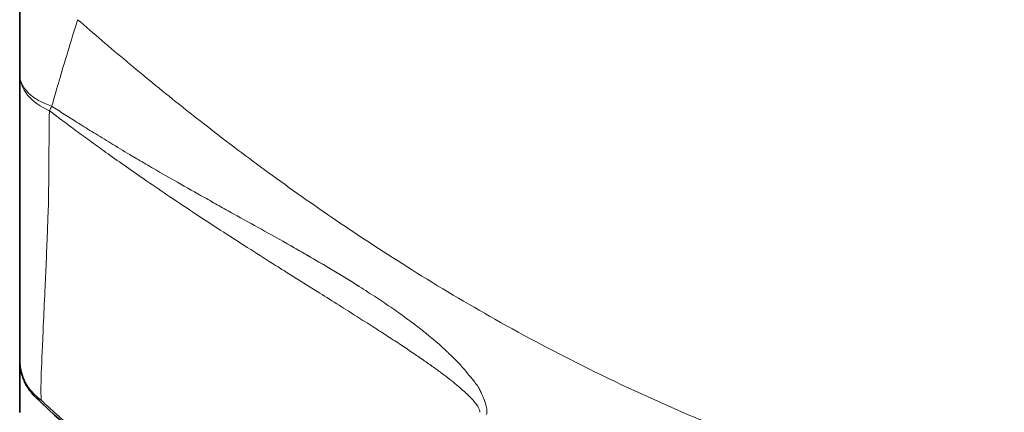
# Model space of a CAD drawing. Header units: millimetres. Extents: x 5 to 415, y 5 to 292.
# Tile 94 of 199: x 227.33 to 235.08, y 143.83 to 146.92. Entities that reach past the tile are written whole.
import ezdxf

# ---------------------------------------------------------------- set-up
doc = ezdxf.new("R2010")
doc.units = ezdxf.units.MM
doc.layers.add('Sichtbar (ISO)', color=7, linetype='Continuous', lineweight=35)
doc.layers.add('Sichtbar schmal (ISO)', color=7, linetype='Continuous', lineweight=18)

msp = doc.modelspace()

# ---------------------------------------------------------------- linework, layer by layer
at = {"layer": 'Sichtbar (ISO)'}
for p, q in [((227.3262908, 159.34532813), (227.3262908, 146.91617133)), ((227.3262908, 146.48789157), (227.3262908, 146.91617133)), ((227.3262908, 146.48788287), (227.3262908, 144.24204302)), ((228.8205808, 146.06236521), (228.8205808, 146.06207609)), ((227.3262908, 143.82316708), (227.3262908, 144.24204302))]:
    msp.add_line(p, q, dxfattribs=at)
msp.add_open_spline([(227.45183046, 143.94374746), (227.41755155, 143.97721762), (227.38867226, 144.01711874), (227.3472191, 144.10275466), (227.33389338, 144.14931538), (227.32712357, 144.21142769), (227.3262938, 144.22672271), (227.3262908, 144.24202114)], degree=3, knots=[0, 0, 0, 0, 0.015215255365, 0.015215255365, 0.030027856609, 0.030027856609, 0.034811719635, 0.034811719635, 0.034811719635, 0.034811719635], dxfattribs=at)
msp.add_open_spline([(228.29160495, 143.24565259), (227.99977997, 143.46304474), (227.71239002, 143.68938579), (227.45180859, 143.9437761)], degree=3, dxfattribs=at)
at = {"layer": 'Sichtbar schmal (ISO)'}
for p, q in [((228.54672689, 146.2783611), (228.54672689, 146.2779701)), ((227.49963324, 144.22272767), (227.49960141, 144.22264763))]:
    msp.add_line(p, q, dxfattribs=at)
for centre, major_axis, ratio, start_param, end_param in [((227.8262908, 146.48790743), (-0.5, -0.00001975), 0.5821658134, 6.283142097, 7.3375786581), ((227.8262908, 146.48787463), (0.2992083, 0.40059255), 0.1299209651, 2.3476287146, 2.4668896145)]:
    msp.add_ellipse(centre, major_axis=major_axis, ratio=ratio, start_param=start_param, end_param=end_param, dxfattribs=at)
for points, knots in [([(227.78271448, 146.91617179), (227.75600813, 146.83098044), (227.73016069, 146.74694928), (227.70552634, 146.66589402), (227.680892, 146.58483876), (227.65749135, 146.50677321), (227.63634199, 146.43419809), (227.62074925, 146.38069078), (227.60635945, 146.33014821), (227.59312992, 146.28334749), (227.58841545, 146.26666963), (227.58384774, 146.25046646), (227.57942312, 146.23477173)], [0, 0, 0, 0, 0.33333333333, 0.33333333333, 0.33333333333, 0.66666666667, 0.66666666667, 0.66666666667, 0.91242262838, 0.91242262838, 0.91242262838, 0.99999999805, 0.99999999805, 0.99999999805, 0.99999999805]), ([(227.78271448, 146.91617179), (227.84605657, 146.86124968), (227.90937429, 146.80679808), (227.97268242, 146.75284935), (228.10405324, 146.64090024), (228.23538431, 146.53111773), (228.3667047, 146.42371377), (228.51156754, 146.30523376), (228.65641692, 146.1896484), (228.80117262, 146.07714238), (228.96167731, 145.95239605), (229.12206715, 145.83143661), (229.28217849, 145.71447591), (229.4605418, 145.58418221), (229.63855525, 145.45884827), (229.81566978, 145.33840307), (230.01542513, 145.20256117), (230.21403809, 145.07293941), (230.41080577, 144.94944325), (230.63089537, 144.81130969), (230.84918274, 144.68148823), (231.06734203, 144.55866484), (231.31336653, 144.42015337), (231.55921714, 144.29052639), (231.80729538, 144.1679458), (232.08229024, 144.03206515), (232.36001622, 143.90482632), (232.64408709, 143.78425125), (232.76325021, 143.73367197), (232.88353582, 143.68427455), (233.00522311, 143.63593932), (233.19931437, 143.5588446), (233.39680622, 143.48419378), (233.59743263, 143.41232711), (233.95036557, 143.2859025), (234.31301618, 143.16811624), (234.68357646, 143.06017265), (235.08513226, 142.94320011), (235.49597608, 142.83778854), (235.91344492, 142.74527626)], [0, 0, 0, 0, 0.02394851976, 0.02394851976, 0.02394851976, 0.0736441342, 0.0736441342, 0.0736441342, 0.12846461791, 0.12846461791, 0.12846461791, 0.18924940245, 0.18924940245, 0.18924940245, 0.25696337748, 0.25696337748, 0.25696337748, 0.33333333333, 0.33333333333, 0.33333333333, 0.41875505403, 0.41875505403, 0.41875505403, 0.51508758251, 0.51508758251, 0.51508758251, 0.62187223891, 0.62187223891, 0.62187223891, 0.66666666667, 0.66666666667, 0.66666666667, 0.73811379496, 0.73811379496, 0.73811379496, 0.86380036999, 0.86380036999, 0.86380036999, 0.99999999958, 0.99999999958, 0.99999999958, 0.99999999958]), ([(227.56013056, 146.19933766), (227.49187797, 146.22859394), (227.43000505, 146.27197004), (227.38860891, 146.32306774), (227.34721516, 146.3741625), (227.32628887, 146.43297446), (227.3262908, 146.48789888)], [0.00000024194, 0.00000024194, 0.00000024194, 0.00000024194, 0.5, 0.5, 0.5, 0.99997094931, 0.99997094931, 0.99997094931, 0.99997094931]), ([(229.42058079, 145.15894734), (229.35956606, 145.19342995), (229.29583873, 145.2291844), (229.22909532, 145.26647184), (229.15923835, 145.30549873), (229.08607646, 145.34620386), (229.00929264, 145.38892863), (228.9721756, 145.40958163), (228.93421281, 145.43070755), (228.89537134, 145.45234927), (228.85821468, 145.47305225), (228.82025218, 145.4942214), (228.78161608, 145.51583018), (228.71239562, 145.55454447), (228.64101355, 145.59467104), (228.56821781, 145.6360387), (228.50602506, 145.67138099), (228.44280066, 145.70762928), (228.3790028, 145.74465716), (228.33933539, 145.76767988), (228.2994461, 145.79100375), (228.25944166, 145.81459437), (228.2433968, 145.82405602), (228.22733332, 145.83356092), (228.21124954, 145.84311028), (228.16128949, 145.87277286), (228.11113333, 145.90286408), (228.06073085, 145.93341957), (228.01569309, 145.9607228), (227.97045882, 145.98839669), (227.92499558, 146.01646751), (227.88432575, 146.04157868), (227.84347261, 146.06700761), (227.80241245, 146.09277563), (227.76563273, 146.11585739), (227.72868693, 146.13921125), (227.69155887, 146.16285227), (227.65822345, 146.18407835), (227.62474099, 146.20553603), (227.591098, 146.22723585), (227.58720852, 146.22974458), (227.5833169, 146.23225653), (227.57942313, 146.23477174)], [0, 0, 0, 0, 0.130585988, 0.130585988, 0.130585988, 0.2672637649, 0.2672637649, 0.2672637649, 0.3333333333, 0.3333333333, 0.3333333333, 0.3965370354, 0.3965370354, 0.3965370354, 0.5097728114, 0.5097728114, 0.5097728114, 0.6065153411, 0.6065153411, 0.6065153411, 0.6666666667, 0.6666666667, 0.6666666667, 0.6907919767, 0.6907919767, 0.6907919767, 0.765730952, 0.765730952, 0.765730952, 0.8326935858, 0.8326935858, 0.8326935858, 0.8925960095, 0.8925960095, 0.8925960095, 0.9462537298, 0.9462537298, 0.9462537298, 0.9944302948, 0.9944302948, 0.9944302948, 1, 1, 1, 1]), ([(227.49520941, 143.92209792), (227.49350557, 143.96500119), (227.49344898, 144.00845357), (227.49419735, 144.05354484), (227.49592508, 144.15764508), (227.50196854, 144.27030729), (227.50776352, 144.39855418), (227.50936422, 144.43397866), (227.51093655, 144.47060924), (227.51243079, 144.50881284), (227.51576795, 144.59413495), (227.52045314, 144.68627059), (227.52509349, 144.78526078), (227.53173025, 144.92683955), (227.53832519, 145.08316238), (227.54434815, 145.24109658), (227.54578283, 145.27871678), (227.54718879, 145.3163671), (227.54854982, 145.35371575), (227.55398987, 145.5029996), (227.55538563, 145.64960064), (227.5562857, 145.78922805), (227.55721715, 145.93372258), (227.55753792, 146.07078057), (227.56013066, 146.19933761)], [0, 0, 0, 0, 0.0844661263, 0.0844661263, 0.0844661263, 0.279469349, 0.279469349, 0.279469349, 0.3333333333, 0.3333333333, 0.3333333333, 0.4536306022, 0.4536306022, 0.4536306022, 0.6256833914, 0.6256833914, 0.6256833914, 0.6666666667, 0.6666666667, 0.6666666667, 0.8304782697, 0.8304782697, 0.8304782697, 1, 1, 1, 1]), ([(227.56013066, 146.19933761), (227.56385963, 146.19652102), (227.56759089, 146.19370861), (227.57132295, 146.1908968), (227.60336222, 146.16675773), (227.6354603, 146.14266226), (227.66763773, 146.11866261), (227.70298615, 146.09229788), (227.73843027, 146.06604875), (227.77396323, 146.03990328), (227.81306347, 146.01113298), (227.85227131, 145.98248825), (227.89158612, 145.95397536), (227.93488444, 145.92257345), (227.97831253, 145.89133146), (228.02186617, 145.8602486), (228.0698779, 145.82598414), (228.11804224, 145.79191309), (228.16635164, 145.75803599), (228.21984266, 145.72052527), (228.27351157, 145.68325238), (228.32734424, 145.6462118), (228.38767087, 145.60470293), (228.44820322, 145.56348588), (228.50891917, 145.52254737), (228.57700959, 145.47663653), (228.64533103, 145.43107613), (228.71384486, 145.38584066), (228.78667685, 145.33775419), (228.85972628, 145.29003496), (228.93293904, 145.24263686), (229.00353463, 145.19693312), (229.07428201, 145.15152787), (229.14512674, 145.10636938), (229.21032185, 145.06481214), (229.27559931, 145.02346377), (229.34090796, 144.98227131), (229.36746204, 144.96552271), (229.39402122, 144.94879983), (229.42058208, 144.93209937)], [0, 0, 0, 0, 0.00623413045, 0.00623413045, 0.00623413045, 0.05975334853, 0.05975334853, 0.05975334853, 0.11854671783, 0.11854671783, 0.11854671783, 0.18324255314, 0.18324255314, 0.18324255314, 0.25449359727, 0.25449359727, 0.25449359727, 0.33303778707, 0.33303778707, 0.33303778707, 0.42000654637, 0.42000654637, 0.42000654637, 0.51746656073, 0.51746656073, 0.51746656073, 0.62676393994, 0.62676393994, 0.62676393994, 0.74294989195, 0.74294989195, 0.74294989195, 0.85498249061, 0.85498249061, 0.85498249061, 0.95808085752, 0.95808085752, 0.95808085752, 0.99999999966, 0.99999999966, 0.99999999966, 0.99999999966]), ([(229.42058079, 145.15894734), (229.42411318, 145.15692667), (229.42763636, 145.15491103), (229.43115036, 145.15290037), (229.49614318, 145.11571232), (229.5579949, 145.08022164), (229.61693722, 145.04607765), (229.67670316, 145.01145656), (229.73347805, 144.97822001), (229.7875158, 144.946026), (229.80479386, 144.93573226), (229.82179221, 144.92554543), (229.8385195, 144.91545492), (229.87472581, 144.89361395), (229.90966345, 144.8722268), (229.94301743, 144.85154443), (229.9942431, 144.81978006), (230.04173206, 144.78967412), (230.0843577, 144.762169), (230.10859151, 144.74653161), (230.13125379, 144.73173607), (230.15214094, 144.717963), (230.17424438, 144.70338791), (230.1943565, 144.68994707), (230.21284936, 144.67743825), (230.26258348, 144.6437974), (230.30060669, 144.61690848), (230.3341688, 144.59273371), (230.37309187, 144.56469745), (230.40601916, 144.54033184), (230.43470201, 144.51856016), (230.43994777, 144.51457837), (230.44505155, 144.5106833), (230.45002403, 144.50686815), (230.48218509, 144.48219249), (230.50885691, 144.46086977), (230.5302491, 144.44361267), (230.5516413, 144.42635556), (230.56775161, 144.41316128), (230.58238333, 144.40116975), (230.59288638, 144.3925619), (230.60261978, 144.3845626), (230.61491197, 144.37381135), (230.61974393, 144.36958513), (230.62497074, 144.36493283), (230.63079142, 144.35964533), (230.64687657, 144.34503359), (230.66752181, 144.32560261), (230.68970904, 144.30454743), (230.69597542, 144.29860078), (230.70236512, 144.29252494), (230.70881144, 144.28639226), (230.72428323, 144.27167325), (230.74002851, 144.25658002), (230.75707522, 144.23930367), (230.77227878, 144.2238953), (230.78852297, 144.20675276), (230.80642606, 144.18650178), (230.80949002, 144.183036), (230.81260893, 144.17948622), (230.81576682, 144.17586986), (230.8322292, 144.15701738), (230.84973808, 144.13633292), (230.86610762, 144.11634549), (230.88203465, 144.09689838), (230.89687393, 144.07809442), (230.90885931, 144.06253585), (230.91148063, 144.05913303), (230.91396665, 144.05588724), (230.91630092, 144.05282744), (230.92955731, 144.03545076), (230.93749494, 144.0235835), (230.94372829, 144.01288494), (230.94975856, 144.00253496), (230.95420732, 143.9932568), (230.95983307, 143.98061753), (230.96211301, 143.97549524), (230.96463583, 143.96986587), (230.96728264, 143.96388499), (230.97322571, 143.95045566), (230.97977225, 143.93522696), (230.98561573, 143.91994685), (230.9902292, 143.90788311), (230.99437956, 143.89578387), (230.99764034, 143.8846262), (231.00210681, 143.86934292), (231.00462168, 143.8557748), (231.00544536, 143.84348109), (231.00632388, 143.83036884), (231.00532988, 143.81882672), (231.00244939, 143.80870239)], [0, 0, 0, 0, 0.0017385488, 0.0017385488, 0.0017385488, 0.0338936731, 0.0338936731, 0.0338936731, 0.0664981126, 0.0664981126, 0.0664981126, 0.0769230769, 0.0769230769, 0.0769230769, 0.0994879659, 0.0994879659, 0.0994879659, 0.1341435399, 0.1341435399, 0.1341435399, 0.1538461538, 0.1538461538, 0.1538461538, 0.1746960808, 0.1746960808, 0.1746960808, 0.2307692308, 0.2307692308, 0.2307692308, 0.2957990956, 0.2957990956, 0.2957990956, 0.3076923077, 0.3076923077, 0.3076923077, 0.3846153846, 0.3846153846, 0.3846153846, 0.4615384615, 0.4615384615, 0.4615384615, 0.5167559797, 0.5167559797, 0.5167559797, 0.5384615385, 0.5384615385, 0.5384615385, 0.5984437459, 0.5984437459, 0.5984437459, 0.6153846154, 0.6153846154, 0.6153846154, 0.6560442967, 0.6560442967, 0.6560442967, 0.6923076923, 0.6923076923, 0.6923076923, 0.6985138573, 0.6985138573, 0.6985138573, 0.7308672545, 0.7308672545, 0.7308672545, 0.7623460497, 0.7623460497, 0.7623460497, 0.7692307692, 0.7692307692, 0.7692307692, 0.8083292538, 0.8083292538, 0.8083292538, 0.8461538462, 0.8461538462, 0.8461538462, 0.861482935, 0.861482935, 0.861482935, 0.8959024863, 0.8959024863, 0.8959024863, 0.9230769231, 0.9230769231, 0.9230769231, 0.9602992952, 0.9602992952, 0.9602992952, 1, 1, 1, 1]), ([(230.00029825, 144.81576072), (229.98211812, 144.82734236), (229.96420684, 144.83867913), (229.94692039, 144.84954399), (229.93960155, 144.85414402), (229.93239413, 144.85865858), (229.92532477, 144.86306981), (229.85434355, 144.90736168), (229.79731589, 144.94130855), (229.71723001, 144.98800746), (229.63714414, 145.03470638), (229.53402546, 145.09418398), (229.42058085, 145.15921089)], [0.82039780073, 0.82039780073, 0.82039780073, 0.82039780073, 0.8384927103, 0.8384927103, 0.8384927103, 0.84615384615, 0.84615384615, 0.84615384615, 0.92307692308, 0.92307692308, 0.92307692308, 1, 1, 1, 1]), ([(229.42058251, 144.93210024), (229.45435748, 144.91086383), (229.54374795, 144.85475465), (229.68416733, 144.76685827), (229.83735838, 144.67085924), (229.97753426, 144.58255831), (230.10565752, 144.50110302), (230.2226709, 144.42572461), (230.32930796, 144.3558384), (230.42611577, 144.29101835), (230.51362324, 144.2308794), (230.59246244, 144.17497945), (230.6631982, 144.12291455), (230.72594034, 144.07460273), (230.78041052, 144.03030187), (230.82649091, 143.99025251), (230.8645828, 143.95433681), (230.89536295, 143.92214695), (230.9193414, 143.8933122), (230.93665693, 143.86771648), (230.94746624, 143.84493774), (230.94989276, 143.83164663), (230.9496871, 143.82574121)], [0, 0, 0, 0, 0.0604847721, 0.1600719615, 0.2515702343, 0.3355134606, 0.4126052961, 0.4835079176, 0.5486734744, 0.6083981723, 0.6629941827, 0.7128743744, 0.7585451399, 0.8002420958, 0.8375624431, 0.8702520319, 0.8987869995, 0.9238164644, 0.9458689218, 0.9654532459, 0.9828738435, 1, 1, 1, 1]), ([(227.49520941, 143.92209792), (227.46013042, 143.9467826), (227.42877223, 143.97716872), (227.40349385, 144.01085041), (227.37821547, 144.0445321), (227.35885812, 144.08139787), (227.34583052, 144.12060074), (227.34346772, 144.12771092), (227.34131341, 144.13489915), (227.33937297, 144.14214602), (227.33061453, 144.17485574), (227.3262912, 144.2087515), (227.3262908, 144.24204302)], [0, 0, 0, 0, 0.3333333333, 0.3333333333, 0.3333333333, 0.6666666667, 0.6666666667, 0.6666666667, 0.7271228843, 0.7271228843, 0.7271228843, 1, 1, 1, 1])]:
    msp.add_open_spline(points, degree=3, knots=knots, dxfattribs=at)
for points in [[(227.43303947, 143.97582218), (227.43304639, 143.97579845), (227.43305333, 143.97577473), (227.43306027, 143.97575102)], [(227.4518368, 143.94375323), (227.46263053, 143.93325748), (227.47720226, 143.92615563), (227.49513335, 143.92211504)], [(227.49520941, 143.92209792), (227.57480398, 143.84597939), (227.74215142, 143.69504546), (228.01142707, 143.47481331), (228.20605204, 143.32633986), (228.30587472, 143.25145015)]]:
    msp.add_open_spline(points, degree=3, dxfattribs=at)

doc.saveas('drawing.dxf')
